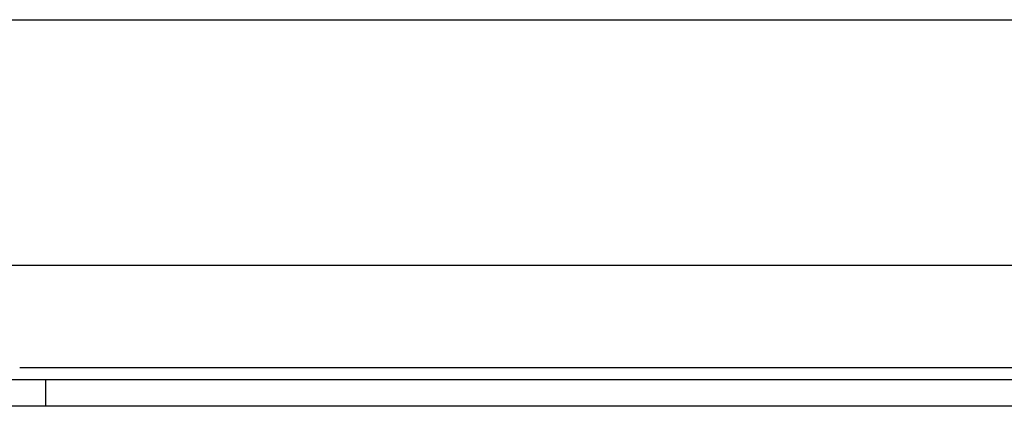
# Model space of a CAD drawing. Header units: inches. Extents: x 12 to 399, y 35 to 190.
# Tile 73 of 256: x 34.586 to 37.09, y 96.249 to 97.232. Entities that reach past the tile are written whole.
import ezdxf

# ---------------------------------------------------------------- set-up
doc = ezdxf.new("R2010")
doc.units = ezdxf.units.IN
doc.header["$MEASUREMENT"] = 0
doc.layers.add('Visible Edges(ANSI)', color=7, linetype='Continuous', lineweight=25)
doc.layers.add('Visible Tangent Edges(ANSI)', color=7, linetype='Continuous', lineweight=25)

msp = doc.modelspace()

# ---------------------------------------------------------------- linework, layer by layer
at = {"layer": 'Visible Edges(ANSI)'}
for p, q in [((13.0918, 97.2322), (53.0278, 97.2322)), ((48.4564, 96.6072), (34.3147, 96.6072)), ((34.3408, 96.3172), (34.6528, 96.3172)), ((34.6528, 96.3172), (48.1183, 96.3172)), ((34.6528, 96.2492), (34.3408, 96.2492)), ((48.1183, 96.2492), (34.6528, 96.2492))]:
    msp.add_line(p, q, dxfattribs=at)
at = {"layer": 'Visible Tangent Edges(ANSI)'}
for p, q in [((34.5864, 96.3482), (48.1847, 96.3482)), ((34.6528, 96.2492), (34.6528, 96.3172))]:
    msp.add_line(p, q, dxfattribs=at)

doc.saveas('drawing.dxf')
